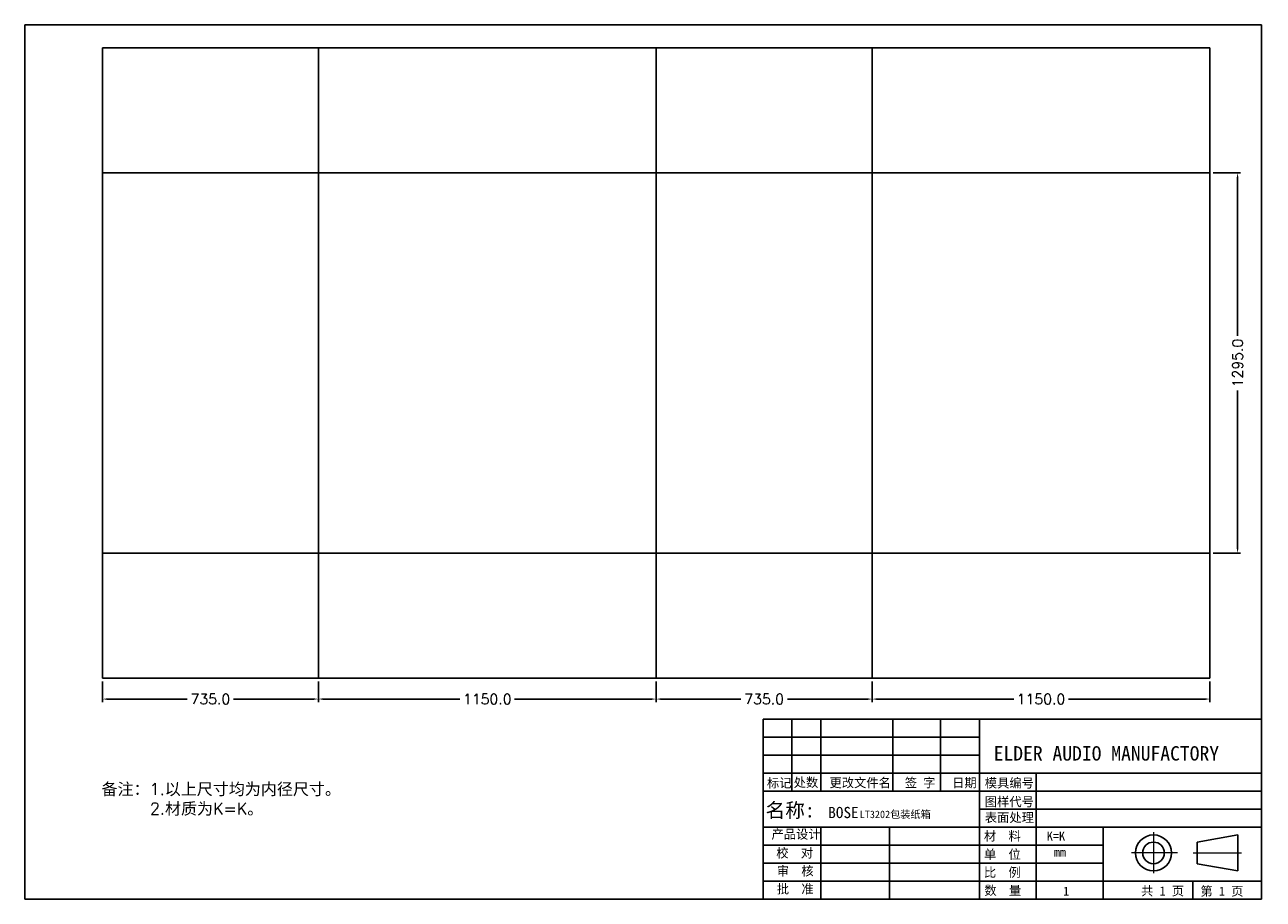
# Model space of a CAD drawing. Extents: x -4 to 207, y -121 to -61.
# Tile 4 of 4: x 164 to 207, y -96 to -67. Entities that reach past the tile are written whole.
import ezdxf

# ---------------------------------------------------------------- set-up
doc = ezdxf.new("R2010")
doc.units = 0
doc.header["$LTSCALE"] = 1.28622
doc.header["$MEASUREMENT"] = 0
doc.linetypes.add('ACAD_ISO10W100', pattern=[18, 12, -3, 0, -3])
doc.layers.get('0').update_dxf_attribs({"linetype": 'CONTINUOUS'})
doc.layers.get('Defpoints').update_dxf_attribs({"linetype": 'CONTINUOUS'})
doc.layers.add('CENTER', color=1, linetype='ACAD_ISO10W100', lineweight=13)
doc.layers.add('MAIN', color=7, linetype='CONTINUOUS')
doc.layers.add('TEXT', color=202, linetype='CONTINUOUS')
doc.styles.get("Standard").update_dxf_attribs({"font": 'romans.shx'})
doc.styles.add('TEXT', font='SIMFANG.TTF', dxfattribs={"height": 2.5})
doc.dimstyles.get("Standard").update_dxf_attribs({"dimtxt": 0.2, "dimasz": 0.15, "dimexe": 0.1, "dimexo": 0.11, "dimgap": 0.09, "dimtad": 0, "dimtih": 1, "dimtoh": 1, "dimdec": 1, "dimlfac": 100, "dimzin": 0, "dimdsep": 46, "dimtxsty": 'Standard', "dimcen": 0.11, "dimclrd": 5, "dimclre": 98, "dimclrt": 7, "dimadec": 1, "dimazin": 0, "dimtfac": 1, "dimtdec": 1, "dimtofl": 0, "dimtmove": 2, "dimatfit": 3, "dimfxl": 0, "dimtolj": 1, "dimtzin": 0, "dimarcsym": 0})

# ---------------------------------------------------------------- blocks, each defined once
blk = doc.blocks.new('*D4')
at = {"color": 98, "lineweight": -2}
for p, q in [((174.394, -89.069), (174.394, -89.772)), ((185.894, -89.069), (185.894, -89.772))]:
    blk.add_line(p, q, dxfattribs=at)
at = {"color": 5, "lineweight": -2}
for p, q in [((174.544, -89.672), (179.213, -89.672)), ((185.744, -89.672), (181.076, -89.672))]:
    blk.add_line(p, q, dxfattribs=at)
at = {"color": 5}
for points in [[(174.544, -89.647), (174.544, -89.697), (174.394, -89.672)], [(185.744, -89.647), (185.744, -89.697), (185.894, -89.672)]]:
    blk.add_solid(points, dxfattribs=at)
at = {"layer": 'Defpoints', "color": 0}
for p in [(174.394, -88.959), (185.894, -88.959), (185.894, -89.672)]:
    blk.add_point(p, dxfattribs=at)
at = {"color": 7, "insert": (180.144, -89.672), "char_height": 0.35, "attachment_point": 5}
blk.add_mtext('\\A1;1150.0', dxfattribs=at)
blk = doc.blocks.new('*D5')
at = {"color": 98, "lineweight": -2}
for p, q in [((167.044, -89.069), (167.044, -89.772)), ((174.394, -89.069), (174.394, -89.772))]:
    blk.add_line(p, q, dxfattribs=at)
at = {"color": 5, "lineweight": -2}
for p, q in [((167.194, -89.672), (169.929, -89.672)), ((174.244, -89.672), (171.509, -89.672))]:
    blk.add_line(p, q, dxfattribs=at)
at = {"color": 5}
for points in [[(167.194, -89.647), (167.194, -89.697), (167.044, -89.672)], [(174.244, -89.647), (174.244, -89.697), (174.394, -89.672)]]:
    blk.add_solid(points, dxfattribs=at)
at = {"layer": 'Defpoints', "color": 0}
for p in [(167.044, -88.959), (174.394, -88.959), (174.394, -89.672)]:
    blk.add_point(p, dxfattribs=at)
at = {"color": 7, "insert": (170.719, -89.672), "char_height": 0.35, "attachment_point": 5}
blk.add_mtext('\\A1;735.0', dxfattribs=at)
blk = doc.blocks.new('*D3')
at = {"color": 98, "lineweight": -2}
for p, q in [((204.854, -71.759), (205.785, -71.759)), ((204.854, -84.709), (205.785, -84.709))]:
    blk.add_line(p, q, dxfattribs=at)
at = {"color": 5, "lineweight": -2}
for p, q in [((205.685, -71.909), (205.685, -77.303)), ((205.685, -84.559), (205.685, -79.166))]:
    blk.add_line(p, q, dxfattribs=at)
at = {"color": 5}
for points in [[(205.66, -71.909), (205.71, -71.909), (205.685, -71.759)], [(205.66, -84.559), (205.71, -84.559), (205.685, -84.709)]]:
    blk.add_solid(points, dxfattribs=at)
at = {"layer": 'Defpoints', "color": 0}
for p in [(204.744, -71.759), (204.744, -84.709), (205.685, -84.709)]:
    blk.add_point(p, dxfattribs=at)
at = {"color": 7, "insert": (205.685, -78.234), "char_height": 0.35, "attachment_point": 5, "rotation": 90}
blk.add_mtext('\\A1;1295.0', dxfattribs=at)
blk = doc.blocks.new('*D1')
at = {"color": 98, "lineweight": -2}
for p, q in [((193.244, -89.069), (193.244, -89.772)), ((204.744, -89.069), (204.744, -89.772))]:
    blk.add_line(p, q, dxfattribs=at)
at = {"color": 5, "lineweight": -2}
for p, q in [((193.394, -89.672), (198.063, -89.672)), ((204.594, -89.672), (199.926, -89.672))]:
    blk.add_line(p, q, dxfattribs=at)
at = {"color": 5}
for points in [[(193.394, -89.647), (193.394, -89.697), (193.244, -89.672)], [(204.594, -89.647), (204.594, -89.697), (204.744, -89.672)]]:
    blk.add_solid(points, dxfattribs=at)
at = {"layer": 'Defpoints', "color": 0}
for p in [(193.244, -88.959), (204.744, -88.959), (204.744, -89.672)]:
    blk.add_point(p, dxfattribs=at)
at = {"color": 7, "insert": (198.994, -89.672), "char_height": 0.35, "attachment_point": 5}
blk.add_mtext('\\A1;1150.0', dxfattribs=at)
blk = doc.blocks.new('*D2')
at = {"color": 98, "lineweight": -2}
for p, q in [((185.894, -89.069), (185.894, -89.772)), ((193.244, -89.069), (193.244, -89.772))]:
    blk.add_line(p, q, dxfattribs=at)
at = {"color": 5, "lineweight": -2}
for p, q in [((186.044, -89.672), (188.779, -89.672)), ((193.094, -89.672), (190.359, -89.672))]:
    blk.add_line(p, q, dxfattribs=at)
at = {"color": 5}
for points in [[(186.044, -89.647), (186.044, -89.697), (185.894, -89.672)], [(193.094, -89.647), (193.094, -89.697), (193.244, -89.672)]]:
    blk.add_solid(points, dxfattribs=at)
at = {"layer": 'Defpoints', "color": 0}
for p in [(185.894, -88.959), (193.244, -88.959), (193.244, -89.672)]:
    blk.add_point(p, dxfattribs=at)
at = {"color": 7, "insert": (189.569, -89.672), "char_height": 0.35, "attachment_point": 5}
blk.add_mtext('\\A1;735.0', dxfattribs=at)

msp = doc.modelspace()

# ---------------------------------------------------------------- linework, layer by layer
for p, q in [((164.3996, -66.721), (206.4941, -66.721)), ((164.3996, -96.4847), (164.3996, -66.721)), ((206.4941, -96.4847), (206.4941, -66.721)), ((167.0444, -67.5093), (204.7444, -67.5093)), ((167.0444, -71.7593), (167.0444, -67.5093)), ((174.3944, -71.7593), (174.3944, -67.5093)), ((174.3944, -67.5093), (174.3944, -71.7593)), ((185.8944, -71.7593), (185.8944, -67.5093)), ((193.2444, -71.7593), (193.2444, -67.5093)), ((204.7444, -71.7593), (204.7444, -67.5093)), ((167.0444, -71.7593), (167.0444, -84.7093)), ((167.0444, -84.7093), (167.0444, -71.7593)), ((174.3944, -71.7593), (167.0444, -71.7593)), ((185.8944, -71.7593), (174.3944, -71.7593)), ((174.3944, -71.7593), (174.3944, -84.7093)), ((174.3944, -84.7093), (174.3944, -71.7593)), ((174.3944, -71.7593), (174.3944, -84.7093)), ((185.8944, -71.7593), (185.8944, -84.7093)), ((185.8944, -84.7093), (185.8944, -71.7593)), ((193.2444, -71.7593), (185.8944, -71.7593)), ((193.2444, -71.7593), (193.2444, -84.7093)), ((193.2444, -84.7093), (193.2444, -71.7593)), ((204.7444, -71.7593), (193.2444, -71.7593)), ((204.7444, -84.7093), (204.7444, -71.7593)), ((204.7444, -71.7593), (204.7444, -84.7093)), ((167.0444, -84.7093), (167.0444, -88.9593)), ((167.0444, -84.7093), (174.3944, -84.7093)), ((174.3944, -84.7093), (185.8944, -84.7093)), ((174.3944, -84.7093), (174.3944, -88.9593)), ((174.3944, -88.9593), (174.3944, -84.7093)), ((185.8944, -84.7093), (185.8944, -88.9593)), ((185.8944, -84.7093), (193.2444, -84.7093)), ((193.2444, -84.7093), (204.7444, -84.7093)), ((193.2444, -84.7093), (193.2444, -88.9593)), ((204.7444, -84.7093), (204.7444, -88.9593)), ((204.7444, -88.9593), (167.0444, -88.9593)), ((164.3996, -96.4847), (206.4941, -96.4847))]:
    msp.add_line(p, q)
at = {"layer": 'CENTER', "ltscale": 3}
for p, q in [((202.8228, -94.2024), (202.8228, -95.6024)), ((203.6437, -94.9095), (202.0727, -94.9095)), ((204.169, -94.9095), (205.8178, -94.9095))]:
    msp.add_line(p, q, dxfattribs=at)
at = {"layer": 'MAIN'}
for p, q in [((189.5397, -90.3539), (206.4941, -90.3539)), ((189.5397, -96.4847), (189.5397, -90.3539)), ((205.6986, -94.2964), (204.3143, -94.5416)), ((205.6986, -94.2964), (205.6986, -95.5225)), ((204.3143, -94.5416), (204.3143, -95.2773)), ((204.3143, -95.2773), (205.6986, -95.5225))]:
    msp.add_line(p, q, dxfattribs=at)
for radius in [0.6131, 0.3679]:
    msp.add_circle((202.8228, -94.9095), radius, dxfattribs=at)
at = {"layer": 'TEXT'}
for p, q in [((190.5067, -92.8062), (190.5067, -90.3539)), ((191.5015, -92.8062), (191.5015, -90.3539)), ((193.9539, -92.8062), (193.9539, -90.3539)), ((195.5683, -92.8062), (195.5683, -90.3539)), ((196.8967, -96.4847), (196.8967, -90.3539)), ((189.5397, -90.9669), (196.8967, -90.9669)), ((189.5397, -91.58), (196.8967, -91.58)), ((189.5397, -92.1931), (206.4941, -92.1931)), ((198.8254, -96.4847), (198.8254, -92.1931)), ((189.5397, -92.8062), (206.4941, -92.8062)), ((196.8967, -93.4193), (206.4941, -93.4193)), ((189.5397, -94.0324), (196.8967, -94.0324)), ((191.5015, -96.4847), (191.5015, -94.0324)), ((193.8313, -96.4847), (193.8313, -94.0324)), ((196.8967, -94.0324), (206.4941, -94.0324)), ((201.1078, -96.4847), (201.1078, -94.0324)), ((189.5397, -94.6455), (201.1078, -94.6455)), ((189.5397, -95.2586), (201.1078, -95.2586)), ((189.5397, -95.8716), (206.4941, -95.8716)), ((204.1644, -96.4847), (204.1644, -95.8716))]:
    msp.add_line(p, q, dxfattribs=at)

# ---------------------------------------------------------------- texts
at = {"insert": (167.0119, -92.5347), "char_height": 0.4, "width": 33.1902, "attachment_point": 1}
msp.add_mtext('{\\fRomanS|b0|i0|c134|p2;备注：}1.{\\fRomanS|b0|i0|c134|p2;以上尺寸均为内径尺寸。\\P      }2.{\\fRomanS|b0|i0|c134|p2;材质为K=K。}', dxfattribs=at)
at = {"layer": 'TEXT', "color": 0, "style": 'TEXT'}
for s, height, p in [('ELDER AUDIO MANUFACTORY', 0.490471, (197.3816, -91.7654)), ('BOSE', 0.38046, (191.7506, -93.7231)), ('LT3202包装纸箱', 0.25364, (192.8219, -93.7231))]:
    msp.add_text(s, height=height, dxfattribs=at).set_placement(p)
at = {"layer": 'TEXT', "style": 'TEXT'}
for s, height, p in [('处数', 0.30654, (190.5737, -92.666)), ('更改文件名', 0.30654, (191.7934, -92.6756)), ('签 字', 0.30654, (194.3559, -92.6756)), ('标记', 0.30654, (189.6642, -92.6833)), ('日期', 0.30654, (195.969, -92.6756)), ('模具编号', 0.30654, (197.0795, -92.6848)), ('名称:', 0.49047, (189.6183, -93.7007)), ('图样代号', 0.30654, (197.0795, -93.3226)), ('表面处理', 0.30654, (197.0795, -93.861)), ('产品设计', 0.30654, (189.8191, -94.4263)), ('材  料', 0.30654, (197.0508, -94.4876)), (' K=K', 0.30654, (198.9794, -94.4876)), ('校  对', 0.30654, (189.9838, -95.0665)), ('单  位', 0.30654, (197.0508, -95.1131)), ('mm', 0.30654, (199.4269, -95.0367)), ('审  核', 0.30654, (190.0004, -95.6787)), ('比  例', 0.30654, (197.0508, -95.7259)), ('批  准', 0.30654, (190.0004, -96.2914)), ('数  量', 0.30654, (197.0659, -96.3419)), ('1', 0.3065, (199.7437, -96.3667)), ('共 1 页', 0.30654, (202.3999, -96.3589)), ('第 1 页', 0.30654, (204.4225, -96.3661))]:
    msp.add_text(s, height=height, dxfattribs=at).set_placement(p)

# ---------------------------------------------------------------- dimensions: what is measured, and where the dimension line sits
dim = msp.add_linear_dim(base=(205.6847, -84.7093), p1=(204.7444, -71.7593), p2=(204.7444, -84.7093), angle=90, dimstyle='Standard', override={"dimtxt": 0.35})
dim.commit()
dim.dimension.update_dxf_attribs({"geometry": '*D3', "text_midpoint": (205.6847, -78.2343), "text_rotation": 90})
for base, p1, p2, picture, middle in [((174.3944, -89.6723), (167.0444, -88.9593), (174.3944, -88.9593), '*D5', (170.7194, -89.6723)), ((185.8944, -89.6723), (174.3944, -88.9593), (185.8944, -88.9593), '*D4', (180.1444, -89.6723)), ((193.2444, -89.6723), (185.8944, -88.9593), (193.2444, -88.9593), '*D2', (189.5694, -89.6723)), ((204.7444, -89.6723), (193.2444, -88.9593), (204.7444, -88.9593), '*D1', (198.9944, -89.6723))]:
    dim = msp.add_linear_dim(base=base, p1=p1, p2=p2, dimstyle='Standard', override={"dimtxt": 0.35})
    dim.commit()
    dim.dimension.update_dxf_attribs({"geometry": picture, "text_midpoint": middle})

doc.saveas('drawing.dxf')
